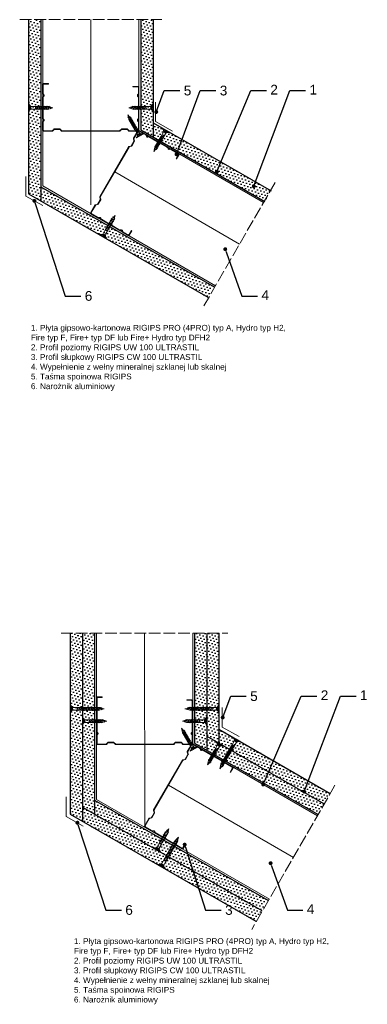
# Model space of a CAD drawing. Header units: millimetres. Extents: x 1637 to 2938, y 680 to 1691.
# Tile 3 of 3: x 2581 to 2938, y 680 to 1691. Entities that reach past the tile are written whole.
import ezdxf
from ezdxf import colors
from ezdxf.entities.mleader import LeaderData, LeaderLine
from ezdxf.math import Vec2, Vec3

# ---------------------------------------------------------------- set-up
doc = ezdxf.new("R2010")
doc.units = ezdxf.units.MM
doc.linetypes.add('ACAD_ISO02W100', pattern=[15, 12, -3])
for name, color, linetype, lineweight in [('_ISOVER WELNA', 7, 'BATTING', 9), ('_RIGIPS AKCESORIA', 7, 'Continuous', 18), ('_RIGIPS G-K', 7, 'Continuous', 25), ('_RIGIPS PROFIL', 7, 'Continuous', 18), ('OPISY', 7, 'Continuous', 9), ('PRZERYWANA', 7, 'ACAD_ISO02W100', 9)]:
    doc.layers.add(name, color=color, linetype=linetype, lineweight=lineweight)
doc.styles.get("Standard").update_dxf_attribs({"font": 'arial.ttf'})
doc.linetypes.add('BATTING', pattern='A,0.00254,-2.54,[134,ltypeshp.shx,S=2.54,R=0,X=-2.54,Y=0],-5.08,[134,ltypeshp.shx,S=2.54,R=180,X=2.54,Y=0],-2.54', length=10.16254)
pattern_1 = [(45, (963.0773, 0), (-1.122532, 3.367596), [0, -3.175])]
pattern_2 = [(45, (404.952, 0), (-1.122532, 3.367596), [0, -3.175])]
pattern_3 = [(45, (1018.3468, -629.7934), (-1.122532, 3.367596), [0, -3.175])]
pattern_4 = [(45, (460.2215, -629.7934), (-1.122532, 3.367596), [0, -3.175])]
pattern_5 = [(45, (404.952, -171.3192), (-1.122532, 3.367596), [0, -3.175])]

# ---------------------------------------------------------------- blocks, each defined once
blk = doc.blocks.new('TN 25')
at = {"layer": '_RIGIPS AKCESORIA'}
for p, q in [((0, -0.8), (0, 7.2)), ((0, 7.2), (0.5, 7.2)), ((0.5, 4.8), (0, 4.8)), ((0, 3.5), (1.8, 3.5)), ((0, 2.8), (1.8, 2.8)), ((0.5, 1.6), (0, 1.6)), ((0.5, 7.2), (0.5, 4.8)), ((0.5, -0.8), (0.5, 1.6)), ((1.8, 3.5), (1.8, 4.2)), ((1.8, 2.8), (1.8, 2.2)), ((3, 4.5), (8.5, 4.5)), ((7.5, 2), (3.5, 2)), ((7.1, 4.5), (7.1, 3.2)), ((8, 2), (7.1, 4.5)), ((7.1, 3.2), (7.6, 1.5)), ((7.6, 1.5), (8, 2)), ((9.4, 2), (8, 2)), ((8.5, 4.5), (8.8, 5)), ((9.6, 1.5), (8.5, 4.5)), ((8.8, 5), (9.9, 2)), ((9, 4.5), (10.1, 4.5)), ((9.9, 2), (9.6, 1.5)), ((11, 2), (9.9, 2)), ((10.1, 4.5), (10.4, 5)), ((11.2, 1.5), (10.1, 4.5)), ((10.4, 5), (11.6, 2)), ((10.6, 4.5), (11.7, 4.5)), ((11.6, 2), (11.2, 1.5)), ((12.6, 2), (11.6, 2)), ((11.7, 4.5), (12, 5)), ((12.8, 1.5), (11.7, 4.5)), ((12, 5), (13.1, 2)), ((12.2, 4.5), (13.2, 4.5)), ((13.1, 2), (12.8, 1.5)), ((14.1, 2), (13.1, 2)), ((13.2, 4.5), (13.5, 5)), ((14.3, 1.5), (13.2, 4.5)), ((13.5, 5), (14.7, 2)), ((13.7, 4.5), (14.8, 4.5)), ((14.7, 2), (14.3, 1.5)), ((15.7, 2), (14.7, 2)), ((14.8, 4.5), (15.1, 5)), ((15.9, 1.5), (14.8, 4.5)), ((15.1, 5), (16.3, 2)), ((15.3, 4.5), (16.4, 4.5)), ((16.3, 2), (15.9, 1.5)), ((17.4, 2), (16.3, 2)), ((16.4, 4.5), (16.7, 5)), ((17.6, 1.5), (16.4, 4.5)), ((16.7, 5), (17.9, 2)), ((16.9, 4.5), (18, 4.5)), ((17.9, 2), (17.6, 1.5)), ((18.9, 2), (17.9, 2)), ((18, 4.5), (18.3, 5)), ((19.1, 1.5), (18, 4.5)), ((18.3, 5), (19.5, 2)), ((18.5, 4.5), (19.7, 4.5)), ((19.5, 2), (19.1, 1.5)), ((19.5, 2), (20.6, 2)), ((19.7, 4.5), (20, 5)), ((20.8, 1.5), (19.7, 4.5)), ((20, 5), (21.1, 2)), ((20.2, 4.5), (20.7, 4.5)), ((20.7, 4.5), (22.3, 4)), ((21.1, 2), (20.8, 1.5)), ((21.1, 2), (21.8, 2.1)), ((21.8, 1.8), (21.7, 3.3)), ((21.7, 3.3), (22.1, 2.4)), ((22.1, 2.4), (21.8, 1.8)), ((22.7, 2.4), (22.1, 2.4)), ((22.3, 4), (22.6, 4.4)), ((22.7, 2.4), (22.3, 4)), ((22.6, 4.4), (23, 2.7)), ((22.7, 3.8), (25, 3.2)), ((23, 2.7), (22.7, 2.4)), ((25, 3.2), (23, 2.7)), ((0, -0.8), (0.5, -0.8))]:
    blk.add_line(p, q, dxfattribs=at)
for centre, major_axis, ratio, start_param, end_param in [((3.1, 7.7), (0.17, 3.2), 0.826134, 1.773653, 3.180586), ((0, 0.9), (0, 3.93), 0.848176, -0.720942, -0.151112), ((3.4, -1.6), (0.28, 3.57), 0.832181, 0.035984, 1.430787), ((-2.7, 15.9), (0, 14.8), 0.848176, 3.399396, 3.475072), ((0.6, 4.6), (0, 2.81), 0.848176, 3.475072, 3.862535), ((1.7, 3.2), (0, 0.895), 0.848176, -1.552777, -0.720942), ((1.7, 3.2), (0, 0.895), 0.848176, 3.862535, 4.730408)]:
    blk.add_ellipse(centre, major_axis=major_axis, ratio=ratio, start_param=start_param, end_param=end_param, dxfattribs=at)
blk = doc.blocks.new('CW 100 ULTRASTIL')
h = blk.add_hatch()
h.set_pattern_fill('ANSI31', color=256, scale=0.5, style=0)
h.paths.add_polyline_path([(179.5, 109.9, -0.198912), (179.6, 110.2), (181.1, 111.7, 0.198912), (181.3, 112.1), (181.3, 117.7, 0.198912), (181.1, 118), (179.6, 119.5, -0.198912), (179.5, 119.9), (179.5, 128.3, -0.414214), (180.3, 129.1), (188.6, 129.1, -0.198912), (188.9, 129), (189.6, 128.3, 0.198912), (190, 128.1), (190.6, 128.1, 0.198912), (190.9, 128.3), (191.6, 129, -0.198912), (192, 129.1), (201.3, 129.1, -0.198912), (201.6, 129), (202.3, 128.3, 0.198912), (202.7, 128.1), (203.3, 128.1, 0.198912), (203.6, 128.3), (204.3, 129, -0.198912), (204.7, 129.1), (214, 129.1, -0.198912), (214.3, 129), (215, 128.3, 0.198912), (215.4, 128.1), (216, 128.1, 0.198912), (216.3, 128.3), (217, 129, -0.198912), (217.4, 129.1), (226.6, 129.1, -0.414214), (227.4, 128.3), (227.4, 123.7), (227.9, 123.7), (227.9, 128.9, 0.414214), (227.1, 129.7), (217.4, 129.7, 0.198912), (217, 129.5), (216.3, 128.8, -0.198912), (216, 128.7), (215.4, 128.7, -0.198912), (215, 128.8), (214.3, 129.5, 0.198912), (214, 129.7), (204.7, 129.7, 0.198912), (204.3, 129.5), (203.6, 128.8, -0.198912), (203.3, 128.7), (202.7, 128.7, -0.198912), (202.3, 128.8), (201.6, 129.5, 0.198912), (201.3, 129.7), (192, 129.7, 0.198912), (191.6, 129.5), (190.9, 128.8, -0.198912), (190.6, 128.7), (190, 128.7, -0.198912), (189.6, 128.8), (188.9, 129.5, 0.198912), (188.6, 129.7), (179.7, 129.7, 0.414214), (178.9, 128.9), (178.9, 119.9, 0.198912), (179.1, 119.5), (180.6, 118, -0.198912), (180.7, 117.7), (180.7, 112.1, -0.198912), (180.6, 111.7), (179.1, 110.2, 0.198912), (178.9, 109.9), (178.9, 50.7, 0.198912), (179.1, 50.3), (180.6, 48.8, -0.198912), (180.7, 48.5), (180.7, 42.9, -0.198912), (180.6, 42.5), (179.1, 41, 0.198912), (178.9, 40.7), (178.9, 31.7, 0.414214), (179.7, 30.9), (188.6, 30.9, 0.198912), (188.9, 31), (189.6, 31.7, -0.198912), (190, 31.9), (190.6, 31.9, -0.198912), (190.9, 31.7), (191.6, 31, 0.198912), (192, 30.9), (201.3, 30.9, 0.198912), (201.6, 31), (202.3, 31.7, -0.198912), (202.7, 31.9), (203.3, 31.9, -0.198912), (203.6, 31.7), (204.3, 31, 0.198912), (204.7, 30.9), (214, 30.9, 0.198912), (214.3, 31), (215, 31.7, -0.198912), (215.4, 31.9), (216, 31.9, -0.198912), (216.3, 31.7), (217, 31, 0.198912), (217.4, 30.9), (224.1, 30.9, 0.414214), (224.9, 31.7), (224.9, 36.9), (224.4, 36.9), (224.4, 32.2, -0.414214), (223.6, 31.4), (217.4, 31.4, -0.198912), (217, 31.6), (216.3, 32.3, 0.198912), (216, 32.4), (215.4, 32.4, 0.198912), (215, 32.3), (214.3, 31.6, -0.198912), (214, 31.4), (204.7, 31.4, -0.198912), (204.3, 31.6), (203.6, 32.3, 0.198912), (203.3, 32.4), (202.7, 32.4, 0.198912), (202.3, 32.3), (201.6, 31.6, -0.198912), (201.3, 31.4), (192, 31.4, -0.198912), (191.6, 31.6), (190.9, 32.3, 0.198912), (190.6, 32.4), (190, 32.4, 0.198912), (189.6, 32.3), (188.9, 31.6, -0.198912), (188.6, 31.4), (180.3, 31.4, -0.414214), (179.5, 32.2), (179.5, 40.7, -0.198912), (179.6, 41), (181.1, 42.5, 0.198912), (181.3, 42.9), (181.3, 48.5, 0.198912), (181.1, 48.8), (179.6, 50.3, -0.198912), (179.5, 50.7)])
at = {"layer": '_RIGIPS PROFIL'}
for p, q in [((178.9, 128.9), (178.9, 119.9)), ((179.5, 128.3), (179.5, 119.9)), ((188.6, 129.7), (179.7, 129.7)), ((188.6, 129.1), (180.3, 129.1)), ((188.9, 129.5), (189.6, 128.8)), ((188.9, 129), (189.6, 128.3)), ((190.6, 128.7), (190, 128.7)), ((190.6, 128.1), (190, 128.1)), ((191.6, 129.5), (190.9, 128.8)), ((191.6, 129), (190.9, 128.3)), ((201.3, 129.7), (192, 129.7)), ((201.3, 129.1), (192, 129.1)), ((201.6, 129.5), (202.3, 128.8)), ((201.6, 129), (202.3, 128.3)), ((203.3, 128.7), (202.7, 128.7)), ((203.3, 128.1), (202.7, 128.1)), ((204.3, 129.5), (203.6, 128.8)), ((204.3, 129), (203.6, 128.3)), ((204.7, 129.7), (214, 129.7)), ((204.7, 129.1), (214, 129.1)), ((214.3, 129.5), (215, 128.8)), ((214.3, 129), (215, 128.3)), ((216, 128.7), (215.4, 128.7)), ((216, 128.1), (215.4, 128.1)), ((217, 129.5), (216.3, 128.8)), ((217, 129), (216.3, 128.3)), ((227.1, 129.7), (217.4, 129.7)), ((226.6, 129.1), (217.4, 129.1)), ((227.4, 123.7), (227.4, 128.3)), ((227.4, 123.7), (227.9, 123.7)), ((227.9, 123.7), (227.9, 128.9)), ((180.6, 118), (179.1, 119.5)), ((180.6, 111.7), (179.1, 110.2)), ((181.1, 118), (179.6, 119.5)), ((181.1, 111.7), (179.6, 110.2)), ((180.7, 117.7), (180.7, 112.1)), ((181.3, 117.7), (181.3, 112.1)), ((178.9, 109.9), (178.9, 50.7)), ((179.5, 109.9), (179.5, 50.7)), ((178.9, 31.7), (178.9, 40.7)), ((180.6, 48.8), (179.1, 50.3)), ((180.6, 42.5), (179.1, 41)), ((179.5, 32.2), (179.5, 40.7)), ((181.1, 48.8), (179.6, 50.3)), ((181.1, 42.5), (179.6, 41)), ((180.7, 42.9), (180.7, 48.5)), ((181.3, 42.9), (181.3, 48.5)), ((188.6, 30.9), (179.7, 30.9)), ((188.6, 31.4), (180.3, 31.4)), ((188.9, 31.6), (189.6, 32.3)), ((188.9, 31), (189.6, 31.7)), ((190.6, 32.4), (190, 32.4)), ((190.6, 31.9), (190, 31.9)), ((191.6, 31.6), (190.9, 32.3)), ((191.6, 31), (190.9, 31.7)), ((201.3, 31.4), (192, 31.4)), ((201.3, 30.9), (192, 30.9)), ((201.6, 31.6), (202.3, 32.3)), ((201.6, 31), (202.3, 31.7)), ((203.3, 32.4), (202.7, 32.4)), ((203.3, 31.9), (202.7, 31.9)), ((204.3, 31.6), (203.6, 32.3)), ((204.3, 31), (203.6, 31.7)), ((204.7, 31.4), (214, 31.4)), ((204.7, 30.9), (214, 30.9)), ((214.3, 31.6), (215, 32.3)), ((214.3, 31), (215, 31.7)), ((216, 32.4), (215.4, 32.4)), ((216, 31.9), (215.4, 31.9)), ((217, 31.6), (216.3, 32.3)), ((217, 31), (216.3, 31.7)), ((223.6, 31.4), (217.4, 31.4)), ((224.1, 30.9), (217.4, 30.9)), ((224.4, 36.9), (224.4, 32.2)), ((224.4, 36.9), (224.9, 36.9)), ((224.9, 36.9), (224.9, 31.7))]:
    blk.add_line(p, q, dxfattribs=at)
for centre, radius, start, end in [((179.7, 128.9), 0.8, 90, 180), ((180.3, 128.3), 0.8, 90, 180), ((188.6, 129.2), 0.5, 45, 90), ((188.6, 128.6), 0.5, 45, 90), ((190, 129.2), 0.5, 225, 270), ((190, 128.6), 0.5, 225, 270), ((190.6, 129.2), 0.5, 270, 315), ((190.6, 128.6), 0.5, 270, 315), ((192, 129.2), 0.5, 90, 135), ((192, 128.6), 0.5, 90, 135), ((201.3, 129.2), 0.5, 45, 90), ((201.3, 128.6), 0.5, 45, 90), ((202.7, 129.2), 0.5, 225, 270), ((202.7, 128.6), 0.5, 225, 270), ((203.3, 129.2), 0.5, 270, 315), ((203.3, 128.6), 0.5, 270, 315), ((204.7, 129.2), 0.5, 90, 135), ((204.7, 128.6), 0.5, 90, 135), ((214, 129.2), 0.5, 45, 90), ((214, 128.6), 0.5, 45, 90), ((215.4, 129.2), 0.5, 225, 270), ((215.4, 128.6), 0.5, 225, 270), ((216, 129.2), 0.5, 270, 315), ((216, 128.6), 0.5, 270, 315), ((217.4, 129.2), 0.5, 90, 135), ((217.4, 128.6), 0.5, 90, 135), ((226.6, 128.3), 0.8, 0, 90), ((227.1, 128.9), 0.8, 0, 90), ((179.4, 119.9), 0.5, 180, 225), ((180, 119.9), 0.5, 180, 225), ((180.2, 117.7), 0.5, 0, 45), ((180.2, 112.1), 0.5, 315, 0), ((180.8, 117.7), 0.5, 0, 45), ((180.8, 112.1), 0.5, 315, 0), ((179.4, 109.9), 0.5, 135, 180), ((180, 109.9), 0.5, 135, 180), ((179.4, 50.7), 0.5, 180, 225), ((180, 50.7), 0.5, 180, 225), ((179.4, 40.7), 0.5, 135, 180), ((180, 40.7), 0.5, 135, 180), ((180.2, 48.5), 0.5, 0, 45), ((180.2, 42.9), 0.5, 315, 0), ((180.8, 48.5), 0.5, 0, 45), ((180.8, 42.9), 0.5, 315, 0), ((179.7, 31.7), 0.8, 180, 270), ((180.3, 32.2), 0.8, 180, 270), ((188.6, 31.9), 0.5, 270, 315), ((188.6, 31.4), 0.5, 270, 315), ((190, 31.9), 0.5, 90, 135), ((190, 31.4), 0.5, 90, 135), ((190.6, 31.9), 0.5, 45, 90), ((190.6, 31.4), 0.5, 45, 90), ((192, 31.9), 0.5, 225, 270), ((192, 31.4), 0.5, 225, 270), ((201.3, 31.9), 0.5, 270, 315), ((201.3, 31.4), 0.5, 270, 315), ((202.7, 31.9), 0.5, 90, 135), ((202.7, 31.4), 0.5, 90, 135), ((203.3, 31.9), 0.5, 45, 90), ((203.3, 31.4), 0.5, 45, 90), ((204.7, 31.9), 0.5, 225, 270), ((204.7, 31.4), 0.5, 225, 270), ((214, 31.9), 0.5, 270, 315), ((214, 31.4), 0.5, 270, 315), ((215.4, 31.9), 0.5, 90, 135), ((215.4, 31.4), 0.5, 90, 135), ((216, 31.9), 0.5, 45, 90), ((216, 31.4), 0.5, 45, 90), ((217.4, 31.9), 0.5, 225, 270), ((217.4, 31.4), 0.5, 225, 270), ((223.6, 32.2), 0.8, 270, 0), ((224.1, 31.7), 0.8, 270, 0)]:
    blk.add_arc(centre, radius, start, end, dxfattribs=at)
blk = doc.blocks.new('TN 35')
at = {"layer": '_RIGIPS AKCESORIA'}
for p, q in [((0, -0.8), (0, 7.2)), ((0, 7.2), (0.5, 7.2)), ((0.5, 4.8), (0, 4.8)), ((0, 3.5), (1.8, 3.5)), ((0, 2.8), (1.8, 2.8)), ((0.5, 1.6), (0, 1.6)), ((0.5, 7.2), (0.5, 4.8)), ((0.5, -0.8), (0.5, 1.6)), ((1.8, 3.5), (1.8, 4.2)), ((1.8, 2.8), (1.8, 2.2)), ((3, 4.5), (8.5, 4.5)), ((7.5, 2), (3.5, 2)), ((7.1, 4.5), (7.1, 3.2)), ((8, 2), (7.1, 4.5)), ((7.1, 3.2), (7.6, 1.5)), ((7.6, 1.5), (8, 2)), ((9.4, 2), (8, 2)), ((8.5, 4.5), (8.8, 5)), ((9.6, 1.5), (8.5, 4.5)), ((8.8, 5), (9.9, 2)), ((9, 4.5), (10.1, 4.5)), ((9.9, 2), (9.6, 1.5)), ((11, 2), (9.9, 2)), ((10.1, 4.5), (10.4, 5)), ((11.2, 1.5), (10.1, 4.5)), ((10.4, 5), (11.6, 2)), ((10.6, 4.5), (11.7, 4.5)), ((11.6, 2), (11.2, 1.5)), ((12.6, 2), (11.6, 2)), ((11.7, 4.5), (12, 5)), ((12.8, 1.5), (11.7, 4.5)), ((12, 5), (13.1, 2)), ((12.2, 4.5), (13.2, 4.5)), ((13.1, 2), (12.8, 1.5)), ((14.1, 2), (13.1, 2)), ((13.2, 4.5), (13.5, 5)), ((14.3, 1.5), (13.2, 4.5)), ((13.5, 5), (14.7, 2)), ((13.7, 4.5), (14.8, 4.5)), ((14.7, 2), (14.3, 1.5)), ((15.7, 2), (14.7, 2)), ((14.8, 4.5), (15.1, 5)), ((15.9, 1.5), (14.8, 4.5)), ((15.1, 5), (16.3, 2)), ((15.3, 4.5), (16.4, 4.5)), ((16.3, 2), (15.9, 1.5)), ((17.4, 2), (16.3, 2)), ((16.4, 4.5), (16.7, 5)), ((17.6, 1.5), (16.4, 4.5)), ((16.7, 5), (17.9, 2)), ((16.9, 4.5), (18, 4.5)), ((17.9, 2), (17.6, 1.5)), ((18.9, 2), (17.8, 2)), ((18, 4.5), (18.3, 5)), ((19.1, 1.5), (18, 4.5)), ((18.3, 5), (19.5, 2)), ((18.5, 4.5), (19.6, 4.5)), ((19.5, 2), (19.1, 1.5)), ((20.5, 2), (19.4, 2)), ((19.6, 4.5), (19.9, 5)), ((20.7, 1.5), (19.6, 4.5)), ((19.9, 5), (21, 2)), ((20.1, 4.5), (21.1, 4.5)), ((21, 2), (20.7, 1.5)), ((22.1, 2), (21, 2)), ((21.1, 4.5), (21.5, 5)), ((22.3, 1.5), (21.1, 4.5)), ((21.5, 5), (22.6, 2)), ((21.7, 4.5), (22.7, 4.5)), ((22.6, 2), (22.3, 1.5)), ((23.7, 2), (22.6, 2)), ((22.7, 4.5), (23, 5)), ((23.9, 1.5), (22.7, 4.5)), ((23, 5), (24.2, 2)), ((23.2, 4.5), (24.3, 4.5)), ((24.2, 2), (23.9, 1.5)), ((25.2, 2), (24.1, 2)), ((24.3, 4.5), (24.6, 5)), ((25.4, 1.5), (24.3, 4.5)), ((24.6, 5), (25.8, 2)), ((24.8, 4.5), (25.9, 4.5)), ((25.8, 2), (25.4, 1.5)), ((26.8, 2), (25.7, 2)), ((25.9, 4.5), (26.2, 5)), ((27, 1.5), (25.9, 4.5)), ((26.2, 5), (27.3, 2)), ((26.4, 4.5), (27.4, 4.5)), ((27.3, 2), (27, 1.5)), ((28.4, 2), (27.3, 2)), ((27.4, 4.5), (27.8, 5)), ((28.6, 1.5), (27.4, 4.5)), ((27.8, 5), (28.9, 2)), ((28, 4.5), (29.1, 4.5)), ((28.9, 2), (28.6, 1.5)), ((28.9, 2), (30.1, 2)), ((29.1, 4.5), (29.4, 5)), ((30.3, 1.5), (29.1, 4.5)), ((29.4, 5), (30.6, 2)), ((29.7, 4.5), (30.1, 4.5)), ((30.1, 4.5), (31.7, 4)), ((30.6, 2), (30.3, 1.5)), ((30.6, 2), (31.3, 2.1)), ((31.3, 1.8), (31.1, 3.3)), ((31.1, 3.3), (31.6, 2.4)), ((31.6, 2.4), (31.3, 1.8)), ((32.1, 2.4), (31.6, 2.4)), ((31.7, 4), (32, 4.4)), ((32.1, 2.4), (31.7, 4)), ((32, 4.4), (32.5, 2.7)), ((32.5, 2.7), (32.1, 2.4)), ((32.2, 3.8), (35, 3.2)), ((35, 3.2), (32.5, 2.7)), ((0, -0.8), (0.5, -0.8))]:
    blk.add_line(p, q, dxfattribs=at)
for centre, major_axis, ratio, start_param, end_param in [((3.1, 7.7), (0.17, 3.2), 0.826134, 1.773653, 3.180586), ((0, 0.9), (0, 3.93), 0.848176, -0.720942, -0.151112), ((3.4, -1.6), (0.28, 3.57), 0.832181, 0.035984, 1.430787), ((-2.7, 15.9), (0, 14.8), 0.848176, 3.399396, 3.475072), ((0.6, 4.6), (0, 2.81), 0.848176, 3.475072, 3.862535), ((1.7, 3.2), (0, 0.895), 0.848176, -1.552777, -0.720942), ((1.7, 3.2), (0, 0.895), 0.848176, 3.862535, 4.730408)]:
    blk.add_ellipse(centre, major_axis=major_axis, ratio=ratio, start_param=start_param, end_param=end_param, dxfattribs=at)
blk = doc.blocks.new('_Dot')
at = {"color": 0, "linetype": 'ByBlock', "lineweight": -2}
blk.add_line((-0.5, 0), (-1, 0), dxfattribs=at)
at = {"color": 0, "linetype": 'ByBlock', "const_width": 0.5}
blk.add_lwpolyline([(-0.25, 0, 1), (0.25, 0, 1)], format="xyb", close=True, dxfattribs=at)

msp = doc.modelspace()

# ---------------------------------------------------------------- hatches: boundary and pattern name
at = {"layer": '_RIGIPS G-K'}
h = msp.add_hatch(dxfattribs=at)
h.set_pattern_fill('DOTS', color=256, scale=2, angle=45, style=0)
h.set_pattern_definition(pattern_2)
h.paths.add_polyline_path([(2602.8, 1691.2), (2590.3, 1691.2), (2590.3, 1512.5), (2602.8, 1505.3)])
h = msp.add_hatch(dxfattribs=at)
h.set_pattern_fill('DOTS', color=256, scale=2, angle=45, style=0)
h.set_pattern_definition(pattern_1)
h.paths.add_polyline_path([(2718.1, 1691.2), (2705.6, 1691.2), (2705.6, 1578), (2718.1, 1570.8)])
h = msp.add_hatch(dxfattribs=at)
h.set_pattern_fill('DOTS', color=256, scale=2, angle=45, style=0)
h.set_pattern_definition(pattern_1)
h.paths.add_polyline_path([(2718.1, 1585.3), (2718.1, 1570.8), (2833, 1504.5), (2839.3, 1515.3)])
h = msp.add_hatch(dxfattribs=at)
h.set_pattern_fill('DOTS', color=256, scale=2, angle=45, style=0)
h.set_pattern_definition(pattern_2)
h.paths.add_polyline_path([(2602.8, 1519.7), (2602.8, 1505.3), (2774.5, 1406.2), (2780.7, 1417)])
h = msp.add_hatch(dxfattribs=at)
h.set_pattern_fill('DOTS', color=256, scale=2, angle=45, style=0)
h.set_pattern_definition(pattern_5)
h.paths.add_polyline_path([(2645.5, 1061.4), (2633, 1061.4), (2633, 875.5), (2645.5, 868.3)])
h = msp.add_hatch(dxfattribs=at)
h.set_pattern_fill('DOTS', color=256, scale=2, angle=45, style=0)
h.set_pattern_definition(pattern_4)
h.paths.add_polyline_path([(2658, 1061.4), (2645.5, 1061.4), (2645.5, 882.7), (2658, 875.5)])
h = msp.add_hatch(dxfattribs=at)
h.set_pattern_fill('DOTS', color=256, scale=2, angle=45, style=0)
h.set_pattern_definition(pattern_3)
h.paths.add_polyline_path([(2773.3, 1061.4), (2760.8, 1061.4), (2760.8, 948.2), (2773.3, 941)])
h = msp.add_hatch(dxfattribs=at)
h.set_pattern_fill('DOTS', color=256, scale=2, angle=45, style=0)
h.set_pattern_definition([(45, (1030.8468, -629.7934), (-1.122532, 3.367596), [0, -3.175])])
h.paths.add_polyline_path([(2785.8, 1061.4), (2773.3, 1061.4), (2773.3, 955.5), (2785.8, 948.2)])
h = msp.add_hatch(dxfattribs=at)
h.set_pattern_fill('DOTS', color=256, scale=2, angle=45, style=0)
h.set_pattern_definition([(45, (1024.5968, -618.968), (-1.122532, 3.367596), [0, -3.175])])
h.paths.add_polyline_path([(2785.8, 962.7), (2785.8, 948.2), (2893.9, 885.9), (2900.1, 896.7)])
h = msp.add_hatch(dxfattribs=at)
h.set_pattern_fill('DOTS', color=256, scale=2, angle=45, style=0)
h.set_pattern_definition(pattern_3)
h.paths.add_polyline_path([(2773.3, 955.5), (2773.3, 941), (2887.6, 875.1), (2893.9, 885.9)])
h = msp.add_hatch(dxfattribs=at)
h.set_pattern_fill('DOTS', color=256, scale=2, angle=45, style=0)
h.set_pattern_definition(pattern_4)
h.paths.add_polyline_path([(2658, 889.9), (2658, 875.5), (2829.8, 776.4), (2836, 787.2)])
h = msp.add_hatch(dxfattribs=at)
h.set_pattern_fill('DOTS', color=256, scale=2, angle=45, style=0)
h.set_pattern_definition(pattern_5)
h.paths.add_polyline_path([(2645.5, 882.7), (2645.5, 868.3), (2823.5, 765.5), (2829.8, 776.4)])

# ---------------------------------------------------------------- linework, layer by layer
at = {"layer": '_ISOVER WELNA', "ltscale": 4.8}
for p, q in [((2654.2, 1691.2), (2654.2, 1500.9)), ((2806.9, 1460.7), (2678.7, 1534.8)), ((2709.4, 1061.4), (2709.5, 862)), ((2862.2, 830.9), (2733.9, 905))]:
    msp.add_line(p, q, dxfattribs=at)
at = {"layer": '_RIGIPS AKCESORIA'}
for p, q in [((2720.7, 1606.5), (2720.7, 1586.5)), ((2720.7, 1586.5), (2738.2, 1576.7)), ((2587.5, 1530.1), (2587.5, 1510.1)), ((2587.5, 1510.1), (2604.9, 1500.3)), ((2788.9, 984.8), (2788.9, 964.8)), ((2788.9, 964.8), (2806.4, 955)), ((2629, 893), (2629, 873)), ((2629, 873), (2646.4, 863.2))]:
    msp.add_line(p, q, dxfattribs=at)
at = {"layer": '_RIGIPS G-K'}
for p, q in [((2590.3, 1691.2), (2590.3, 1512.5)), ((2602.8, 1691.2), (2602.8, 1505.3)), ((2705.6, 1691.2), (2705.6, 1578)), ((2718.1, 1691.2), (2718.1, 1570.8)), ((2705.6, 1578), (2833, 1504.5)), ((2718.1, 1585.3), (2839.3, 1515.3)), ((2602.8, 1519.7), (2780.7, 1417)), ((2590.3, 1512.5), (2774.5, 1406.2)), ((2633, 1061.4), (2633, 875.5)), ((2645.5, 1061.4), (2645.5, 868.3)), ((2658, 1061.4), (2658, 875.5)), ((2760.8, 1061.4), (2760.8, 948.2)), ((2773.3, 1061.4), (2773.3, 941)), ((2785.8, 1061.4), (2785.8, 948.2)), ((2785.8, 962.7), (2900.1, 896.7)), ((2773.3, 955.5), (2893.9, 885.9)), ((2760.8, 948.2), (2887.6, 875.1)), ((2658, 889.9), (2836, 787.2)), ((2645.5, 882.7), (2829.8, 776.4)), ((2633, 875.5), (2823.5, 765.5))]:
    msp.add_line(p, q, dxfattribs=at)
at = {"layer": '_RIGIPS PROFIL'}
for p, q in [((2604.8, 1691.2), (2604.8, 1520.4)), ((2703.6, 1691.2), (2703.6, 1577.4)), ((2703.6, 1577.4), (2831.6, 1503.5)), ((2604.8, 1520.4), (2782.2, 1417.9)), ((2660, 1061.4), (2660, 890.6)), ((2758.8, 1061.4), (2758.8, 947.6)), ((2758.8, 947.6), (2886.9, 873.7)), ((2660, 890.6), (2837.5, 788.1))]:
    msp.add_line(p, q, dxfattribs=at)
at = {"layer": 'PRZERYWANA'}
for p, q in [((2581.2, 1691.2), (2727.2, 1691.2)), ((2843.4, 1523.9), (2770.4, 1397.5)), ((2623.9, 1061.4), (2794.9, 1061.4)), ((2904.9, 905), (2819.4, 756.9))]:
    msp.add_line(p, q, dxfattribs=at)

# ---------------------------------------------------------------- block references
at = {"layer": '_RIGIPS AKCESORIA', "xscale": -1}
for name, p, rotation in [('TN 25', (2590.3, 1603.9), 180), ('TN 25', (2734.2, 1576), 59.99999999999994), ('TN 35', (2633, 986.8), 180), ('TN 25', (2645.5, 974.1), 180), ('TN 35', (2806.8, 950.6), 60.00000000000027), ('TN 25', (2789.4, 946.2), 60.00000000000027)]:
    msp.add_blockref(name, p, dxfattribs=dict(at, rotation=rotation))
at = {"layer": '_RIGIPS AKCESORIA'}
for name, p, rotation in [('TN 25', (2718.1, 1603.9), 180), ('TN 25', (2707.4, 1573.3), 120), ('TN 25', (2669.4, 1466.8), 60.00000000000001), ('TN 35', (2785.8, 986.8), 180), ('TN 25', (2773.3, 974.1), 180), ('TN 25', (2762.6, 943.5), 119.9999999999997), ('TN 25', (2724.6, 837.1), 60.00000000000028), ('TN 35', (2729.5, 819.8), 60.00000000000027)]:
    msp.add_blockref(name, p, dxfattribs=dict(at, rotation=rotation))
at = {"layer": '_RIGIPS PROFIL'}
for p, rotation in [((2734.4, 1397.7), 90), ((2483.1, 1555), 329.9999999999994), ((2789.7, 767.9), 90), ((2538.4, 925.2), 329.9999999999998)]:
    msp.add_blockref('CW 100 ULTRASTIL', p, dxfattribs=dict(at, rotation=rotation))

# ---------------------------------------------------------------- texts
at = {"char_height": 6, "attachment_point": 1}
for insert, width in [((2592.7, 1377.8), 271.553), ((2636.9, 748), 261.436)]:
    msp.add_mtext('1. Płyta gipsowo-kartonowa RIGIPS PRO (4PRO) typ A, Hydro typ H2, Fire typ F, Fire+ typ DF lub Fire+ Hydro typ DFH2\\P2. Profil poziomy RIGIPS UW 100 ULTRASTIL\\P3. Profil słupkowy RIGIPS CW 100 ULTRASTIL\\P4. Wypełnienie z wełny mineralnej szklanej lub skalnej\\P5. Taśma spoinowa RIGIPS\\P6. Narożnik aluminiowy', dxfattribs=dict(at, insert=insert, width=width))

# ---------------------------------------------------------------- leaders
at = {"layer": 'OPISY'}
ml = msp.add_multileader_mtext('Standard', dxfattribs=at)
ml.set_content('5', color=256)
ml.set_leader_properties()
ml.set_arrow_properties(name='DOT')
ml.build(insert=Vec2(0, 0))
ctx = ml.context
ctx.base_point, ctx.char_height, ctx.landing_gap_size, ctx.plane_origin = Vec3(2745.6, 1618.3), 10, 4, Vec3(2553, 1761.9)
notes = []
notes.append((ctx, [(0, (1, 1, 0), (2729.6, 1618.3), (1, 0), 16, [(0, [(2721.4, 1596.4)], 0, [])])]))
ctx.mtext.insert, ctx.mtext.flow_direction = Vec3(2749.6, 1623.4), 5
ml = msp.add_multileader_mtext('Standard', dxfattribs=at)
ml.set_content('3', color=256)
ml.set_leader_properties()
ml.set_arrow_properties(name='DOT')
ml.build(insert=Vec2(0, 0))
ctx = ml.context
ctx.base_point, ctx.char_height, ctx.landing_gap_size, ctx.plane_origin = Vec3(2782.6, 1618.3), 10, 4, Vec3(2590.1, 1761.9)
notes.append((ctx, [(0, (1, 1, 0), (2766.6, 1618.3), (1, 0), 16, [(0, [(2742.2, 1552.9)], 0, [])])]))
ctx.mtext.insert, ctx.mtext.flow_direction = Vec3(2786.6, 1623.4), 5
ml = msp.add_multileader_mtext('Standard', dxfattribs=at)
ml.set_content('2', color=256)
ml.set_leader_properties()
ml.set_arrow_properties(name='DOT')
ml.build(insert=Vec2(0, 0))
ctx = ml.context
ctx.base_point, ctx.char_height, ctx.landing_gap_size, ctx.plane_origin = Vec3(2834.5, 1618.3), 10, 4, Vec3(2642, 1761.9)
notes.append((ctx, [(0, (1, 1, 0), (2818.5, 1618.3), (1, 0), 16, [(0, [(2783.5, 1534.6)], 0, [])])]))
ctx.mtext.insert, ctx.mtext.flow_direction = Vec3(2838.5, 1624.3), 5
ml = msp.add_multileader_mtext('Standard', dxfattribs=at)
ml.set_content('1', color=256)
ml.set_leader_properties()
ml.set_arrow_properties(name='DOT')
ml.build(insert=Vec2(0, 0))
ctx = ml.context
ctx.base_point, ctx.char_height, ctx.landing_gap_size, ctx.plane_origin = Vec3(2874.7, 1618.3), 10, 4, Vec3(2682.2, 1761.9)
notes.append((ctx, [(0, (1, 1, 0), (2858.7, 1618.3), (1, 0), 16, [(0, [(2821.5, 1520.2)], 0, [])])]))
ctx.mtext.insert, ctx.mtext.flow_direction = Vec3(2878.7, 1624.3), 5
ml = msp.add_multileader_mtext('Standard', dxfattribs=at)
ml.set_content('6', color=256)
ml.set_leader_properties()
ml.set_arrow_properties(name='DOT')
ml.build(insert=Vec2(0, 0))
ctx = ml.context
ctx.base_point, ctx.char_height, ctx.landing_gap_size, ctx.plane_origin = Vec3(2644, 1407.4), 10, 4, Vec3(2451.4, 1263.7)
notes.append((ctx, [(0, (1, 1, 0), (2628, 1407.4), (1, 0), 16, [(0, [(2596.2, 1505.2)], 0, [])])]))
ctx.mtext.insert, ctx.mtext.flow_direction = Vec3(2648, 1412.5), 5
ml = msp.add_multileader_mtext('Standard', dxfattribs=at)
ml.set_content('4', color=256)
ml.set_leader_properties()
ml.set_arrow_properties(name='DOT')
ml.build(insert=Vec2(0, 0))
ctx = ml.context
ctx.base_point, ctx.char_height, ctx.landing_gap_size, ctx.plane_origin = Vec3(2825.4, 1407.4), 10, 4, Vec3(2632.8, 1263.7)
notes.append((ctx, [(0, (1, 1, 0), (2809.4, 1407.4), (1, 0), 16, [(0, [(2792.2, 1455.5)], 0, [])])]))
ctx.mtext.insert, ctx.mtext.flow_direction = Vec3(2829.4, 1413.4), 5
ml = msp.add_multileader_mtext('Standard', dxfattribs=at)
ml.set_content('5', color=256)
ml.set_leader_properties()
ml.set_arrow_properties(name='DOT')
ml.build(insert=Vec2(0, 0))
ctx = ml.context
ctx.base_point, ctx.char_height, ctx.landing_gap_size, ctx.plane_origin = Vec3(2813.8, 996.5), 10, 4, Vec3(2621.2, 1140.2)
notes.append((ctx, [(0, (1, 1, 0), (2797.8, 996.5), (1, 0), 16, [(0, [(2789.6, 974.6)], 0, [])])]))
ctx.mtext.insert, ctx.mtext.flow_direction = Vec3(2817.8, 1001.6), 5
ml = msp.add_multileader_mtext('Standard', dxfattribs=at)
ml.set_content('2', color=256)
ml.set_leader_properties()
ml.set_arrow_properties(name='DOT')
ml.build(insert=Vec2(0, 0))
ctx = ml.context
ctx.base_point, ctx.char_height, ctx.landing_gap_size, ctx.plane_origin = Vec3(2886.3, 996.5), 10, 4, Vec3(2693.7, 1140.2)
notes.append((ctx, [(0, (1, 1, 0), (2870.3, 996.5), (1, 0), 16, [(0, [(2831.2, 905.8)], 0, [])])]))
ctx.mtext.insert, ctx.mtext.flow_direction = Vec3(2890.3, 1002.5), 5
ml = msp.add_multileader_mtext('Standard', dxfattribs=at)
ml.set_content('1', color=256)
ml.set_leader_properties()
ml.set_arrow_properties(name='DOT')
ml.build(insert=Vec2(0, 0))
ctx = ml.context
ctx.base_point, ctx.char_height, ctx.landing_gap_size, ctx.plane_origin = Vec3(2926.5, 996.5), 10, 4, Vec3(2733.9, 1140.2)
notes.append((ctx, [(0, (1, 1, 0), (2910.5, 996.5), (1, 0), 16, [(0, [(2873.2, 898.5)], 0, [])])]))
ctx.mtext.insert, ctx.mtext.flow_direction = Vec3(2930.5, 1002.5), 5
ml = msp.add_multileader_mtext('Standard', dxfattribs=at)
ml.set_content('6', color=256)
ml.set_leader_properties()
ml.set_arrow_properties(name='DOT')
ml.build(insert=Vec2(0, 0))
ctx = ml.context
ctx.base_point, ctx.char_height, ctx.landing_gap_size, ctx.plane_origin = Vec3(2685.6, 776.9), 10, 4, Vec3(2493, 633.3)
notes.append((ctx, [(0, (1, 1, 0), (2669.6, 776.9), (1, 0), 16, [(0, [(2640.4, 866.6)], 0, [])])]))
ctx.mtext.insert, ctx.mtext.flow_direction = Vec3(2689.6, 782), 5
ml = msp.add_multileader_mtext('Standard', dxfattribs=at)
ml.set_content('3', color=256)
ml.set_leader_properties()
ml.set_arrow_properties(name='DOT')
ml.build(insert=Vec2(0, 0))
ctx = ml.context
ctx.base_point, ctx.char_height, ctx.landing_gap_size, ctx.plane_origin = Vec3(2788.1, 776.9), 10, 4, Vec3(2595.5, 633.3)
notes.append((ctx, [(0, (1, 1, 0), (2772.1, 776.9), (1, 0), 16, [(0, [(2750.6, 844.1)], 0, [])])]))
ctx.mtext.insert, ctx.mtext.flow_direction = Vec3(2792.1, 782), 5
ml = msp.add_multileader_mtext('Standard', dxfattribs=at)
ml.set_content('4', color=256)
ml.set_leader_properties()
ml.set_arrow_properties(name='DOT')
ml.build(insert=Vec2(0, 0))
ctx = ml.context
ctx.base_point, ctx.char_height, ctx.landing_gap_size, ctx.plane_origin = Vec3(2872, 776.9), 10, 4, Vec3(2679.4, 633.3)
notes.append((ctx, [(0, (1, 1, 0), (2856, 776.9), (1, 0), 16, [(0, [(2838.8, 825)], 0, [])])]))
ctx.mtext.insert, ctx.mtext.flow_direction = Vec3(2876, 782.9), 5
for ctx, leaders in notes:
    for number, flags, end, landing, length, lines in leaders:
        leader = LeaderData()
        leader.index, (leader.has_last_leader_line, leader.has_dogleg_vector, leader.attachment_direction) = number, flags
        leader.last_leader_point, leader.dogleg_vector, leader.dogleg_length = Vec3(end), Vec3(landing), length
        for number, points, colour, breaks in lines:
            line = LeaderLine()
            line.index, line.vertices, line.color, line.breaks = number, Vec3.list(points), colors.encode_raw_color(colour), breaks
            leader.lines.append(line)
        ctx.leaders.append(leader)

doc.saveas('drawing.dxf')
